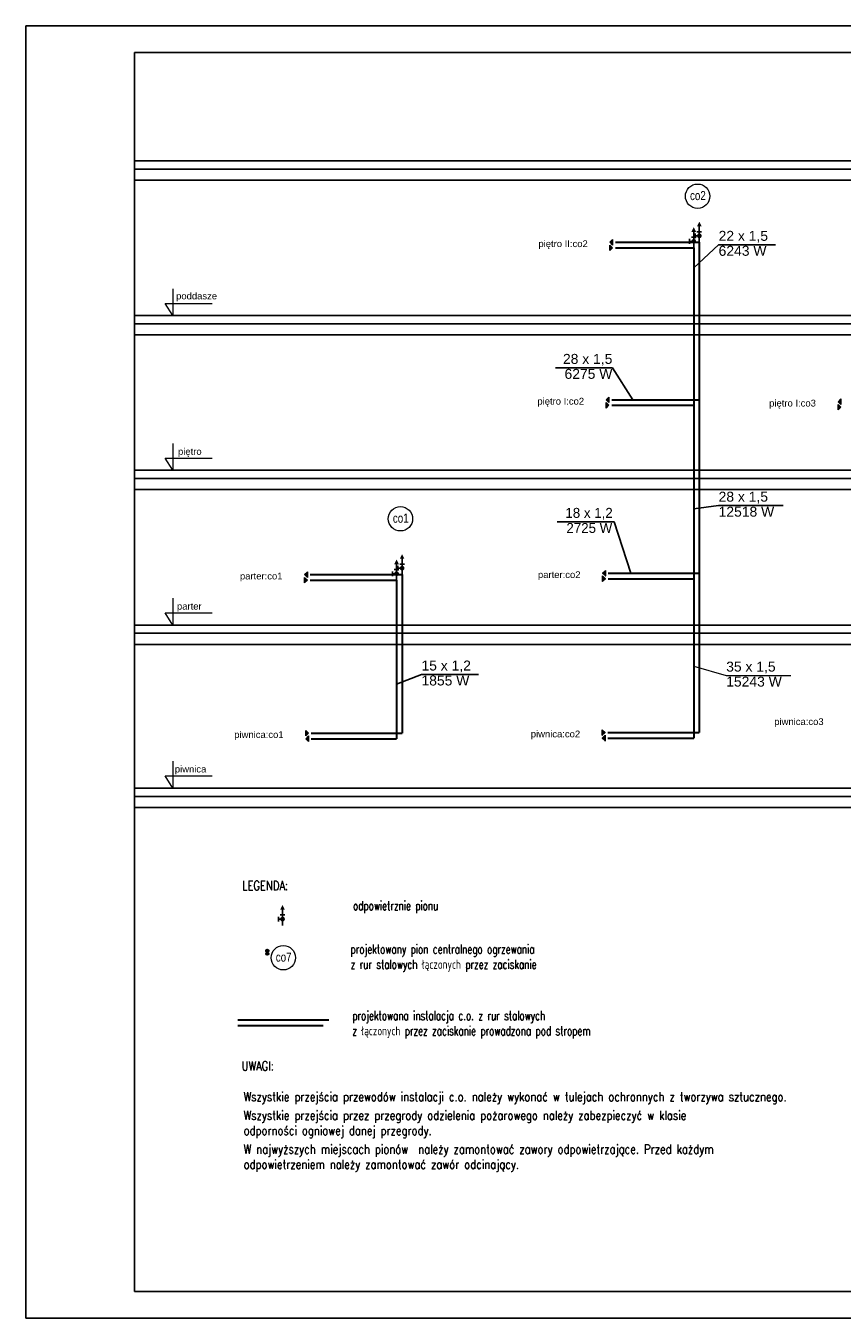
# Model space of a CAD drawing. Header units: millimetres. Extents: x -17429 to 155243, y -2908 to 188569.
# Tile 111 of 113: x -14839 to 3921, y 158869 to 188569. Entities that reach past the tile are written whole.
import ezdxf
from ezdxf.lldxf.tags import DXFTag

# ---------------------------------------------------------------- set-up
doc = ezdxf.new("R2010")
doc.units = ezdxf.units.MM
doc.header["$MEASUREMENT"] = 0
doc.linetypes.add('PHANTOM', pattern=[2.5, 1.25, -0.25, 0.25, -0.25, 0.25, -0.25])
doc.layers.get('0').update_dxf_attribs({"lineweight": 5})
for name, color, linetype in [('#op-co', 3, 'Continuous'), ('#opisy', 7, 'Continuous'), ('_TABELA', 7, 'Continuous'), ('IS_Grafika', 7, 'SOLID'), ('IS_Konstrukcja', 7, 'SOLID'), ('IS_Opisy_działek_Therm', 7, 'SOLID'), ('IS_Powrót', 5, 'DASH'), ('IS_Zasilanie', 1, 'SOLID'), ('URZADZENIA_I_AKCES_', 7, 'Continuous')]:
    doc.layers.add(name, color=color, linetype=linetype)
doc.layers.add('#piony', color=7, linetype='Continuous', lineweight=5)
doc.styles.add('MtXpl_Arial', font='txt', dxfattribs={"height": 0.2})
doc.styles.add('ROMANS', font='romans', dxfattribs={"width": 0.8})
doc.styles.get("Standard").update_dxf_attribs({"font": 'arial.ttf', "bigfont": 'BIGFONT.SHX'})
tags = doc.linetypes.add('DASH', pattern=[15, 10, -5]).pattern_tags.tags
tags[6:7] = [DXFTag(74, 4), DXFTag(75, 0), DXFTag(340, '0'), DXFTag(46, 0.0), DXFTag(50, 0.0), DXFTag(44, 0.0), DXFTag(45, 0.0)]
tags[4:5] = [DXFTag(74, 4), DXFTag(75, 0), DXFTag(340, '0'), DXFTag(46, 0.0), DXFTag(50, 0.0), DXFTag(44, 0.0), DXFTag(45, 0.0)]
tags = doc.linetypes.add('SOLID', pattern=[10, 10, 0]).pattern_tags.tags
tags[6:7] = [DXFTag(74, 4), DXFTag(75, 0), DXFTag(340, '0'), DXFTag(46, 0.0), DXFTag(50, 0.0), DXFTag(44, 0.0), DXFTag(45, 0.0)]
tags[4:5] = [DXFTag(74, 4), DXFTag(75, 0), DXFTag(340, '0'), DXFTag(46, 0.0), DXFTag(50, 0.0), DXFTag(44, 0.0), DXFTag(45, 0.0)]

# ---------------------------------------------------------------- blocks, each defined once
blk = doc.blocks.new('ODPOW')
at = {"layer": 'URZADZENIA_I_AKCES_', "linetype": 'Continuous'}
for p, q in [((0, 27), (0, 0)), ((-4, 18), (4, 18)), ((4, 11), (7, 11)), ((7, 15), (7, 7))]:
    blk.add_line(p, q, dxfattribs=at)
at = {"layer": 'URZADZENIA_I_AKCES_', "linetype": 'Continuous', "const_width": 4}
blk.add_lwpolyline([(-2, 11, 1), (2, 11, 1)], format="xyb", close=True, dxfattribs=at)
at = {"layer": 'URZADZENIA_I_AKCES_', "linetype": 'Continuous'}
blk.add_solid([(-4, 27), (4, 27), (0, 35)], dxfattribs=at)

msp = doc.modelspace()

# ---------------------------------------------------------------- hatches: boundary and pattern name
at = {"layer": 'IS_Grafika', "ltscale": 10}
for points in [[(-1521, 176053), (-1584, 175989), (-1521, 175926)], [(-1584, 175926), (-1521, 175862), (-1584, 175799)], [(-1592, 172391), (-1529, 172328), (-1592, 172264)], [(-1529, 172264), (-1592, 172201), (-1529, 172137)]]:
    msp.add_hatch(color=256, dxfattribs=at).paths.add_polyline_path(points)

# ---------------------------------------------------------------- linework, layer by layer
at = {"layer": '#piony', "color": 7}
for centre in [(599, 184654), (-6230, 177240), (-8921, 167152)]:
    msp.add_circle(centre, 280, dxfattribs=at)
at = {"color": 7}
for p, q in [((-11460, 182528), (-11460, 181910)), ((-11460, 181910), (-11639, 182188)), ((-11639, 182188), (-10559, 182188)), ((-11460, 178972), (-11460, 178354)), ((-11460, 178354), (-11639, 178632)), ((-11639, 178632), (-10559, 178632)), ((-11460, 175416), (-11460, 174798)), ((-11460, 174798), (-11639, 175076)), ((-11639, 175076), (-10559, 175076)), ((-11460, 171670), (-11460, 171052)), ((-11460, 171052), (-11639, 171329)), ((-11639, 171329), (-10559, 171329))]:
    msp.add_line(p, q, dxfattribs=at)
at = {"layer": '_TABELA', "color": 7}
for p, q in [((-14839, 188569), (27161, 188569)), ((27161, 188569), (-14839, 188569)), ((-14839, 188569), (-14839, 158869)), ((26561, 187959), (-12339, 187959)), ((-12339, 187959), (-12339, 159479)), ((-12339, 159479), (26561, 159479)), ((-14839, 158869), (27161, 158869))]:
    msp.add_line(p, q, dxfattribs=at)
at = {"layer": 'IS_Grafika', "ltscale": 10}
for p, q in [((-1353, 183659), (-1417, 183595)), ((-1417, 183595), (-1353, 183532)), ((-1353, 183532), (-1353, 183659)), ((-1417, 183532), (-1353, 183468)), ((-1417, 183405), (-1417, 183532)), ((-1353, 183468), (-1417, 183405)), ((-1438, 180038), (-1501, 179975)), ((-1438, 179911), (-1438, 180038)), ((3889, 179995), (3826, 179931)), ((3889, 179868), (3889, 179995)), ((-1501, 179975), (-1438, 179911)), ((-1501, 179911), (-1438, 179848)), ((-1501, 179784), (-1501, 179911)), ((-1438, 179848), (-1501, 179784)), ((3826, 179931), (3889, 179868)), ((3826, 179868), (3889, 179804)), ((3826, 179741), (3826, 179868)), ((3889, 179804), (3826, 179741)), ((-8370, 176020), (-8433, 175957)), ((-8433, 175957), (-8370, 175893)), ((-8433, 175893), (-8370, 175830)), ((-8433, 175766), (-8433, 175893)), ((-8370, 175830), (-8433, 175766)), ((-8370, 175893), (-8370, 176020)), ((-8408, 172376), (-8344, 172313)), ((-8408, 172249), (-8408, 172376)), ((-8344, 172313), (-8408, 172249)), ((-8344, 172249), (-8408, 172186)), ((-8408, 172186), (-8344, 172122)), ((-8344, 172122), (-8344, 172249))]:
    msp.add_line(p, q, dxfattribs=at)
for points in [[(-1521, 176053), (-1584, 175989), (-1521, 175926), (-1521, 176053)], [(-1584, 175926), (-1521, 175862), (-1584, 175799), (-1584, 175926)], [(-1592, 172391), (-1529, 172328), (-1592, 172264), (-1592, 172391)], [(-1529, 172264), (-1592, 172201), (-1529, 172137), (-1529, 172264)]]:
    msp.add_lwpolyline(points, dxfattribs=at)
at = {"layer": 'IS_Grafika', "linetype": 'Continuous', "ltscale": 10, "extrusion": (0, 0, -1)}
for points in [[(1353, 183659), (1417, 183595), (1353, 183532)], [(1353, 183468), (1417, 183532), (1417, 183405)], [(1438, 180038), (1501, 179975), (1438, 179911)], [(-3889, 179995), (-3826, 179931), (-3889, 179868)], [(1438, 179848), (1501, 179911), (1501, 179784)], [(-3889, 179804), (-3826, 179868), (-3826, 179741)], [(8370, 176020), (8433, 175957), (8370, 175893)], [(8370, 175830), (8433, 175893), (8433, 175766)], [(8344, 172313), (8408, 172376), (8408, 172249)], [(8344, 172249), (8408, 172186), (8344, 172122)]]:
    msp.add_solid(points, dxfattribs=at)
at = {"layer": 'IS_Konstrukcja', "ltscale": 10}
for points in [[(-12339, 185466), (26561, 185466)], [(-12339, 185276), (26561, 185276)], [(-12339, 185022), (26561, 185022)], [(-12339, 181910), (26561, 181910)], [(-12339, 181720), (26561, 181720)], [(-12339, 181466), (26561, 181466)], [(-12339, 178354), (26561, 178354)], [(-12339, 178164), (26561, 178164)], [(-12339, 177910), (26561, 177910)], [(-12339, 174798), (26561, 174798)], [(-12339, 174608), (26561, 174608)], [(-12339, 174354), (26561, 174354)], [(-12339, 171052), (26561, 171052)], [(-12339, 170861), (26561, 170861)], [(-12339, 170607), (26561, 170607)]]:
    msp.add_lwpolyline(points, dxfattribs=at)
at = {"layer": 'IS_Opisy_działek_Therm', "color": 7, "ltscale": 10}
for p, q in [((511, 183005), (1082, 183540)), ((1082, 183540), (2390, 183540)), ((-1359, 180712), (-2667, 180712)), ((-892, 179975), (-1359, 180712)), ((511, 177470), (1082, 177546)), ((1082, 177546), (2568, 177546)), ((-1320, 177172), (-2628, 177172)), ((-932, 175989), (-1320, 177172)), ((-6319, 173439), (-5747, 173665)), ((-5747, 173665), (-4439, 173665))]:
    msp.add_line(p, q, dxfattribs=at)
at = {"layer": 'IS_Opisy_działek_Therm', "color": 7, "lineweight": 5, "ltscale": 10}
for p, q in [((511, 173855), (1256, 173640)), ((1256, 173640), (2742, 173640))]:
    msp.add_line(p, q, dxfattribs=at)
at = {"layer": 'IS_Powrót', "lineweight": 30, "ltscale": 20}
for p, q in [((-1290, 183468), (511, 183468)), ((511, 183468), (511, 179848)), ((-1374, 179848), (511, 179848)), ((511, 179848), (511, 175862)), ((-8306, 175830), (-6319, 175830)), ((-6319, 175830), (-6319, 172186)), ((-1457, 175862), (511, 175862)), ((511, 175862), (511, 172201)), ((-8281, 172186), (-6319, 172186)), ((-1465, 172201), (511, 172201))]:
    msp.add_line(p, q, dxfattribs=at)
at = {"layer": 'IS_Powrót', "lineweight": 30, "ltscale": 10}
msp.add_line((-9965, 165597), (-8003, 165597), dxfattribs=at)
at = {"layer": 'IS_Powrót', "color": 5, "lineweight": 0, "ltscale": 20}
msp.add_circle((-9290, 167242), 34.1, dxfattribs=at)
at = {"layer": 'IS_Powrót', "color": 5, "lineweight": 30, "ltscale": 20}
msp.add_circle((-9290, 167242), 22.1, dxfattribs=at)
at = {"layer": 'IS_Zasilanie', "lineweight": 30, "ltscale": 10}
for p, q in [((-1290, 183595), (638, 183595)), ((638, 183595), (638, 179975)), ((-1374, 179975), (638, 179975)), ((638, 179975), (638, 175989)), ((-8306, 175957), (-6192, 175957)), ((-6192, 175957), (-6192, 172313)), ((-1457, 175989), (638, 175989)), ((638, 175989), (638, 172328)), ((-8281, 172313), (-6192, 172313)), ((-1465, 172328), (638, 172328)), ((-9965, 165724), (-7876, 165724))]:
    msp.add_line(p, q, dxfattribs=at)
at = {"layer": 'IS_Zasilanie', "color": 1, "linetype": 'PHANTOM', "lineweight": 0, "ltscale": 250}
msp.add_circle((-9291, 167312), 34.1, dxfattribs=at)
at = {"layer": 'IS_Zasilanie', "color": 1, "linetype": 'PHANTOM', "lineweight": 30, "ltscale": 250}
msp.add_circle((-9291, 167312), 22.1, dxfattribs=at)

# ---------------------------------------------------------------- block references
at = {"xscale": -13.50000000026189, "yscale": 13.50000000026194, "zscale": 13.50000000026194, "rotation": 359.9873706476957}
for p in [(511, 183468), (638, 183595), (-6192, 175957), (-6319, 175830), (-8940, 167892)]:
    msp.add_blockref('ODPOW', p, dxfattribs=at)

# ---------------------------------------------------------------- texts
at = {"layer": '#op-co', "color": 7, "style": 'ROMANS', "width": 0.8}
msp.add_text('LEGENDA:', height=210, dxfattribs=at).set_placement((-9869, 168706))
at = {"layer": '#opisy', "lineweight": -3, "style": 'ROMANS', "width": 0.8}
msp.add_text('UWAGI:', height=210, dxfattribs=at).set_placement((-9880, 164561))
at = {"layer": '#opisy', "color": 7, "linetype": 'Continuous', "lineweight": 0, "char_height": 210, "attachment_point": 1}
for s, insert, width in [('\\Fromans.shx|c238;\\W0.8; \\P\\W0.7;odpowietrznie pionu', (-7320, 168805), 2345.87), ('\\C7;\\Fromans.shx|c238;\\W0.8; \\P\\W0.7;projektowany pion centralnego ogrzewania\\Pz rur stalowych łączonych przez zaciskanie ', (-7377, 167806), 6584.28), ('\\Fromans|c238;\\W0.8; \\P\\W0.7;projektowana instalacja c.o. z rur stalowych\\Pz łączonych przez zaciskanie prowadzona pod stropem', (-7338, 166279), 6584.28)]:
    msp.add_mtext(s, dxfattribs=dict(at, insert=insert, width=width))
at = {"layer": '#opisy', "lineweight": -3, "insert": (-9833, 164064), "char_height": 210, "width": 12063.14, "attachment_point": 1, "style": 'ROMANS'}
msp.add_mtext('Wszystkie przejścia przewodów instalacji c.o. należy wykonać w tulejach ochronnych z tworzywa sztucznego.\\P\\H0.22222x;\\P\\H4.5x;Wszystkie przejścia prze\\H0.99999x;z przegrody odzielenia pożarowego należy zabezpieczyć w klasie odporności ogniowej danej przegrody. \\P\\H0.22223x;\\P\\H4.4998574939x;W najwyższych miejscach pionów  należy zamontować zawory odpowietrzające. Przed każdym odpowietrzeniem należy zamontować zawór odcinający.\\P', dxfattribs=at)
at = {"layer": 'IS_Grafika', "color": 7, "lineweight": 5, "ltscale": 10, "style": 'MtXpl_Arial', "width": 0.8}
for s, p in [('co2', (425, 184564)), ('co1', (-6404, 177150)), ('co7', (-9095, 167062))]:
    msp.add_text(s, height=210, dxfattribs=at).set_placement(p)
at = {"layer": 'IS_Grafika', "ltscale": 10, "char_height": 155.45, "attachment_point": 3}
for s, insert in [('\\fArial|b0|i0;piętro II:co2', (-1925, 183640)), ('\\fArial|b0|i0;poddasze', (-10444, 182438)), ('\\fArial|b0|i0;piętro I:co2', (-2009, 180020)), ('\\fArial|b0|i0;piętro I:co3', (3318, 179976)), ('\\fArial|b0|i0;pi\\fArial|b0|i0|c238;ętro', (-10799, 178864)), ('\\fArial|b0|i0;parter:co1', (-8941, 176002)), ('\\fArial|b0|i0;parter:co2', (-2092, 176034)), ('\\fArial|b0|i0;parter', (-10799, 175308)), ('\\fArial|b0|i0;piwnica:co3', (3495, 172656)), ('\\fArial|b0|i0;piwnica:co1', (-8916, 172358)), ('\\fArial|b0|i0;piwnica:co2', (-2100, 172373)), ('\\fArial|b0|i0;piwnica', (-10691, 171566))]:
    msp.add_mtext(s, dxfattribs=dict(at, insert=insert))
at = {"layer": 'IS_Opisy_działek_Therm', "color": 7, "ltscale": 10, "style": 'MtXpl_Arial'}
for s, p in [('18 x 1,2', (-2439, 177262)), ('2725 W', (-2416, 176915))]:
    msp.add_text(s, height=228.6, dxfattribs=at).set_placement(p)
at = {"layer": 'IS_Opisy_działek_Therm', "color": 7, "ltscale": 10, "char_height": 228.6}
for s, insert, attachment_point in [('\\fArial|b0|i0;22 x 1,5', (1082, 183586), 7), ('\\fArial|b0|i0;6243 W', (1082, 183513), 1), ('\\fArial|b0|i0;28 x 1,5', (-1359, 180758), 9), ('\\fArial|b0|i0;6275 W', (-1359, 180685), 3), ('\\fArial|b0|i0;28 x 1,5', (1082, 177591), 7), ('\\fArial|b0|i0;12518 W', (1082, 177518), 1), ('\\fArial|b0|i0;15 x 1,2', (-5747, 173711), 7), ('\\fArial|b0|i0;1855 W', (-5747, 173638), 1)]:
    msp.add_mtext(s, dxfattribs=dict(at, insert=insert, attachment_point=attachment_point))
at = {"layer": 'IS_Opisy_działek_Therm', "color": 7, "lineweight": 5, "ltscale": 10, "char_height": 228.6}
for s, insert, attachment_point in [('\\fArial|b0|i0;35 x 1,5', (1256, 173686), 7), ('\\fArial|b0|i0;15243 W', (1256, 173613), 1)]:
    msp.add_mtext(s, dxfattribs=dict(at, insert=insert, attachment_point=attachment_point))

doc.saveas('drawing.dxf')
